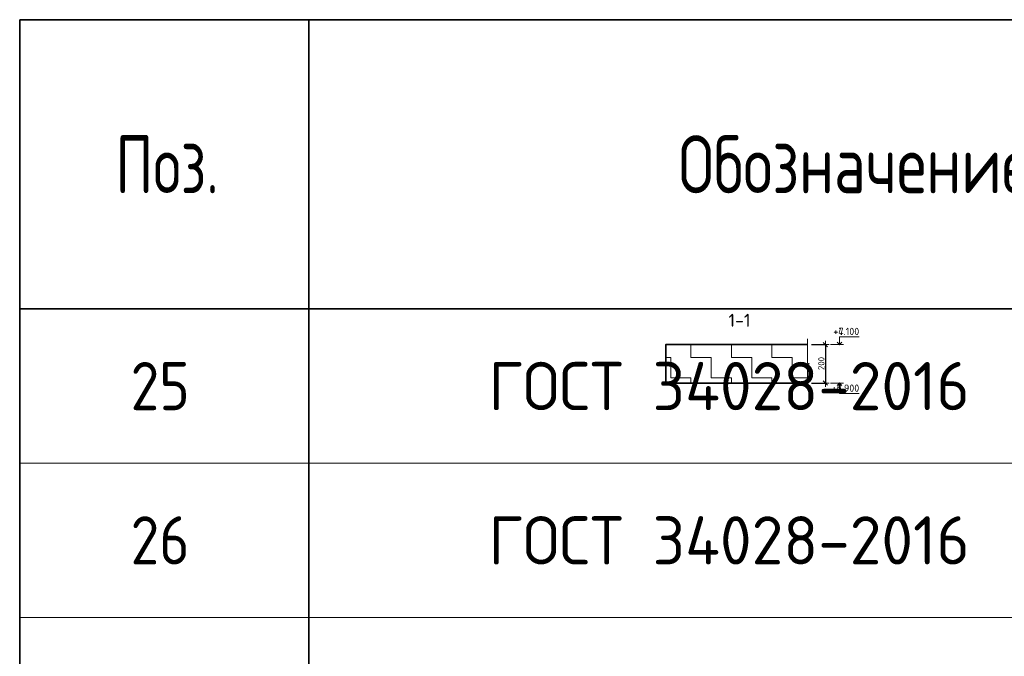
# Model space of a CAD drawing. Header units: metres. Extents: x -38 to 97, y -15 to 21.
# Tile 115 of 132: x 67.92 to 73.02, y 11.47 to 14.77. Entities that reach past the tile are written whole.
import ezdxf

# ---------------------------------------------------------------- set-up
doc = ezdxf.new("R2010")
doc.units = ezdxf.units.M
doc.header["$PDMODE"] = 65
doc.layers.add('XR$3$Размерная линия_ общее', color=7, linetype='Continuous', lineweight=13)
doc.layers.add('XR$5$Размерная линия_ общее', color=7, linetype='Continuous', lineweight=13)
doc.styles.add('ISOCPEUR', font='txt')
doc.dimstyles.new('DIMSTYLE_8', dxfattribs={"dimtxt": 0.033, "dimasz": 0.0375, "dimexe": 0, "dimexo": 0, "dimgap": 0.0165, "dimtad": 2, "dimdec": 0, "dimlfac": 1000, "dimrnd": 1, "dimzin": 12, "dimdsep": 46, "dimtxsty": 'ISOCPEUR', "dimblk1": 'ALL_ML_STRICH', "dimblk2": 'ALL_ML_STRICH', "dimsah": 1, "dimcen": 0, "dimclrd": 7, "dimclre": 256, "dimclrt": 7, "dimadec": 0, "dimazin": 0, "dimtfac": 1, "dimtdec": 0, "dimtix": 1, "dimtmove": 2, "dimatfit": 3, "dimfxl": 0, "dimtzin": 0, "dimlwd": 0, "dimlwe": -3, "dimarcsym": 0})
pattern_1 = [(0, (0.21, 0.21), (0.105, 0.105), [0.105, -0.105]), (90, (0.21, 0.21), (-0.105, 0.105), [0.105, -0.105])]

# ---------------------------------------------------------------- blocks, each defined once
blk = doc.blocks.new('ЭЛЕМЕНТ_УЗОРА_0')
at = {"color": 7, "linetype": 'Continuous', "lineweight": 13, "transparency": 33554687}
blk.add_line((72.0051, 12.8573), (72.0051, 12.8573), dxfattribs=at)
blk.add_lwpolyline([(72.0051, 13.1173), (72.0051, 12.9901), (72.0151, 12.9865), (71.9951, 12.9816), (72.0051, 12.9774), (72.0051, 12.8573)], dxfattribs=at)
blk = doc.blocks.new('ALL_ML_STRICH')
at = {"color": 0, "linetype": 'ByBlock', "lineweight": -2}
for p, q in [((-1, 0), (0.5, 0)), ((-0.3, -0.3), (0.3, 0.3)), ((0, -0.5), (0, 0.5))]:
    blk.add_line(p, q, dxfattribs=at)
blk = doc.blocks.new('*D46')
at = {"layer": 'DEFPOINTS', "color": 7, "linetype": 'Continuous', "lineweight": 13, "transparency": 33554687}
for p in [(72.0051, 13.0873), (72.0975, 13.0873), (72.0051, 12.8873)]:
    blk.add_point(p, dxfattribs=at)
at = {"layer": 'XR$3$Размерная линия_ общее', "color": 253, "linetype": 'Continuous', "lineweight": -2, "true_color": 0xa0a0a0, "transparency": 33554687}
for p, q in [((72.0251, 13.0873), (72.0975, 13.0873)), ((72.0251, 12.8873), (72.0975, 12.8873))]:
    blk.add_line(p, q, dxfattribs=at)
at = {"layer": 'XR$3$Размерная линия_ общее', "color": 7, "linetype": 'Continuous', "lineweight": -2, "transparency": 33554687}
blk.add_line((72.0975, 13.0873), (72.0975, 12.8873), dxfattribs=at)
at = {"layer": 'XR$3$Размерная линия_ общее', "color": 7, "linetype": 'Continuous', "lineweight": 13, "transparency": 33554687, "xscale": 0.0375, "yscale": 0.0375, "zscale": 0.0375}
for p, rotation in [((72.0975, 13.0873), 90), ((72.0975, 12.8873), 270)]:
    blk.add_blockref('ALL_ML_STRICH', p, dxfattribs=dict(at, rotation=rotation))
at = {"layer": 'XR$3$Размерная линия_ общее', "color": 7, "linetype": 'Continuous', "lineweight": 13, "transparency": 33554687, "insert": (72.076, 12.9889), "char_height": 0.033, "width": 0.099, "attachment_point": 5, "rotation": 90, "style": 'ISOCPEUR'}
blk.add_mtext('\\A1;{200}', dxfattribs=at)
blk = doc.blocks.new('СЛОЖНЫЙ_ОБЪЕКТ_1')
at = {"color": 7, "linetype": 'Continuous', "lineweight": 13, "transparency": 33554687}
blk.add_line((72.1905, 13.0873), (72.1238, 13.0873), dxfattribs=at)
blk.add_lwpolyline([(72.1705, 13.0873), (72.1705, 13.1273), (72.2728, 13.1273)], dxfattribs=at)
at = {"color": 7, "linetype": 'Continuous', "lineweight": 35, "transparency": 33554687}
blk.add_lwpolyline([(72.1584, 13.0994), (72.1705, 13.0873), (72.1826, 13.0994)], dxfattribs=at)
blk = doc.blocks.new('СЛОЖНЫЙ_ОБЪЕКТ_2')
at = {"color": 7, "linetype": 'Continuous', "lineweight": 13, "transparency": 33554687}
blk.add_line((72.1905, 12.8873), (72.1238, 12.8873), dxfattribs=at)
at = {"color": 7, "linetype": 'Continuous', "lineweight": 35, "transparency": 33554687}
blk.add_lwpolyline([(72.1584, 12.8752), (72.1705, 12.8873), (72.1826, 12.8752)], dxfattribs=at)
at = {"color": 7, "linetype": 'Continuous', "lineweight": 13, "transparency": 33554687}
blk.add_lwpolyline([(72.1705, 12.8873), (72.1705, 12.8333), (72.2728, 12.8333)], dxfattribs=at)
blk = doc.blocks.new('ЭЛЕМЕНТ_УЗОРА_14')
at = {"color": 7, "linetype": 'Continuous', "lineweight": 13, "transparency": 33554687}
blk.add_line((72.0051, 12.8573), (72.0051, 12.8573), dxfattribs=at)
blk.add_lwpolyline([(72.0051, 13.1173), (72.0051, 12.9901), (72.0151, 12.9865), (71.9951, 12.9816), (72.0051, 12.9774), (72.0051, 12.8573)], dxfattribs=at)
blk = doc.blocks.new('*D696')
at = {"layer": 'DEFPOINTS', "color": 7, "linetype": 'Continuous', "lineweight": 13, "transparency": 33554687}
for p in [(72.0051, 13.0873), (72.0975, 13.0873), (72.0051, 12.8873)]:
    blk.add_point(p, dxfattribs=at)
at = {"layer": 'XR$5$Размерная линия_ общее', "color": 253, "linetype": 'Continuous', "lineweight": -2, "true_color": 0xa0a0a0, "transparency": 33554687}
for p, q in [((72.0251, 13.0873), (72.0975, 13.0873)), ((72.0251, 12.8873), (72.0975, 12.8873))]:
    blk.add_line(p, q, dxfattribs=at)
at = {"layer": 'XR$5$Размерная линия_ общее', "color": 7, "linetype": 'Continuous', "lineweight": -2, "transparency": 33554687}
blk.add_line((72.0975, 13.0873), (72.0975, 12.8873), dxfattribs=at)
at = {"layer": 'XR$5$Размерная линия_ общее', "color": 7, "linetype": 'Continuous', "lineweight": 13, "transparency": 33554687, "xscale": 0.0375, "yscale": 0.0375, "zscale": 0.0375}
for p, rotation in [((72.0975, 13.0873), 90), ((72.0975, 12.8873), 270)]:
    blk.add_blockref('ALL_ML_STRICH', p, dxfattribs=dict(at, rotation=rotation))
at = {"layer": 'XR$5$Размерная линия_ общее', "color": 7, "linetype": 'Continuous', "lineweight": 13, "transparency": 33554687, "insert": (72.076, 12.9889), "char_height": 0.033, "width": 0.099, "attachment_point": 5, "rotation": 90, "style": 'ISOCPEUR'}
blk.add_mtext('\\A1;{200}', dxfattribs=at)
blk = doc.blocks.new('СЛОЖНЫЙ_ОБЪЕКТ_56')
at = {"color": 7, "linetype": 'Continuous', "lineweight": 13, "transparency": 33554687}
blk.add_line((72.1905, 13.0873), (72.1238, 13.0873), dxfattribs=at)
blk.add_lwpolyline([(72.1705, 13.0873), (72.1705, 13.1273), (72.2728, 13.1273)], dxfattribs=at)
at = {"color": 7, "linetype": 'Continuous', "lineweight": 35, "transparency": 33554687}
blk.add_lwpolyline([(72.1584, 13.0994), (72.1705, 13.0873), (72.1826, 13.0994)], dxfattribs=at)
blk = doc.blocks.new('СЛОЖНЫЙ_ОБЪЕКТ_57')
at = {"color": 7, "linetype": 'Continuous', "lineweight": 13, "transparency": 33554687}
blk.add_line((72.1905, 12.8873), (72.1238, 12.8873), dxfattribs=at)
at = {"color": 7, "linetype": 'Continuous', "lineweight": 35, "transparency": 33554687}
blk.add_lwpolyline([(72.1584, 12.8752), (72.1705, 12.8873), (72.1826, 12.8752)], dxfattribs=at)
at = {"color": 7, "linetype": 'Continuous', "lineweight": 13, "transparency": 33554687}
blk.add_lwpolyline([(72.1705, 12.8873), (72.1705, 12.8333), (72.2728, 12.8333)], dxfattribs=at)

msp = doc.modelspace()

# ---------------------------------------------------------------- hatches: boundary and pattern name
at = {"linetype": 'Continuous', "lineweight": 13, "transparency": 33554687}
h = msp.add_hatch(dxfattribs=at)
h.set_pattern_fill('____', scale=0.105, style=0, pattern_type=2)
h.set_pattern_definition(pattern_1)
h.paths.add_polyline_path([(71.2696, 13.0873), (71.2696, 12.8873), (72.0051, 12.8873), (72.0051, 13.0873)], flags=0)
h = msp.add_hatch(dxfattribs=at)
h.set_pattern_fill('____', scale=0.105, style=0, pattern_type=2)
h.set_pattern_definition(pattern_1)
h.paths.add_polyline_path([(71.2696, 13.0873), (71.2696, 12.8873), (72.0051, 12.8873), (72.0051, 13.0873)], flags=0)

# ---------------------------------------------------------------- linework, layer by layer
at = {"color": 7, "linetype": 'Continuous', "lineweight": 35, "transparency": 33554687}
for p, q in [((86.4198, 14.7717), (67.9198, 14.7717)), ((67.9198, 14.7717), (67.9198, 13.2717)), ((69.4198, 14.7717), (69.4198, 13.2717)), ((86.4198, 13.2717), (67.9198, 13.2717)), ((67.9198, 13.2717), (67.9198, 12.4717)), ((69.4198, 13.2717), (69.4198, 12.4717)), ((67.9198, 12.4717), (67.9198, 11.6717)), ((69.4198, 12.4717), (69.4198, 11.6717)), ((67.9198, 11.6717), (67.9198, 10.8717)), ((69.4198, 11.6717), (69.4198, 10.8717))]:
    msp.add_line(p, q, dxfattribs=at)
at = {"color": 7, "linetype": 'Continuous', "lineweight": 13, "transparency": 33554687}
for p, q in [((86.4198, 12.4717), (67.9198, 12.4717)), ((86.4198, 11.6717), (67.9198, 11.6717))]:
    msp.add_line(p, q, dxfattribs=at)
at = {"color": 7, "linetype": 'Continuous', "lineweight": 35, "transparency": 33554687}
msp.add_lwpolyline([(72.0051, 13.0873), (71.2696, 13.0873), (71.2696, 12.8873), (72.0051, 12.8873)], dxfattribs=at)
msp.add_lwpolyline([(72.0051, 13.0873), (71.2696, 13.0873), (71.2696, 12.8873), (72.0051, 12.8873)], dxfattribs=at)

# ---------------------------------------------------------------- block references
for name in ['СЛОЖНЫЙ_ОБЪЕКТ_1', 'СЛОЖНЫЙ_ОБЪЕКТ_56', 'СЛОЖНЫЙ_ОБЪЕКТ_2', 'СЛОЖНЫЙ_ОБЪЕКТ_57']:
    msp.add_blockref(name, (0, 0), dxfattribs=at)
at = {"color": 7, "linetype": 'Continuous', "lineweight": 13, "transparency": 33554687}
for name in ['ЭЛЕМЕНТ_УЗОРА_0', 'ЭЛЕМЕНТ_УЗОРА_14']:
    msp.add_blockref(name, (0, 0), dxfattribs=at)

# ---------------------------------------------------------------- texts
at = {"color": 7, "linetype": 'Continuous', "lineweight": 35, "transparency": 33554687, "attachment_point": 7, "style": 'ISOCPEUR'}
for s, insert, char_height, width in [('\\W0.78;Обозначение', (71.3355, 13.8717), 0.3, 1.999529), ('\\W0.74;Поз.', (68.4162, 13.8717), 0.3, 0.698388), ('\\W0.87;25', (68.4948, 12.7467), 0.25, 0.45901), ('\\W0.96;ГОСТ 34028-2016', (70.3506, 12.7467), 0.25, 2.743715), ('\\W0.87;26', (68.4948, 11.9467), 0.25, 0.45901), ('\\W0.96;ГОСТ 34028-2016', (70.3506, 11.9467), 0.25, 2.743715)]:
    msp.add_mtext(s, dxfattribs=dict(at, insert=insert, char_height=char_height, width=width))
at = {"color": 7, "linetype": 'Continuous', "lineweight": 50, "transparency": 33554687, "insert": (71.6518, 13.2127), "char_height": 0.0675, "width": 0.139696, "attachment_point": 5, "style": 'ISOCPEUR'}
msp.add_mtext('\\A1;{\\fISOCPEUR|i0|b0;\\H0.067500;\\W1.000000;\\C7;1-1}\\P', dxfattribs=at)
msp.add_mtext('\\A1;{\\fISOCPEUR|i0|b0;\\H0.067500;\\W1.000000;\\C7;1-1}\\P', dxfattribs=at)
at = {"color": 7, "linetype": 'Continuous', "lineweight": 13, "transparency": 33554687, "char_height": 0.0375, "attachment_point": 9, "style": 'ISOCPEUR'}
for s, insert, width in [('\\A1;{\\fISOCPEUR|i0|b0;\\H0.037500;\\W1.000000;\\C7;+4.100}\\P', (72.2728, 13.1365), 0.155671), ('\\A1;{\\fISOCPEUR|i0|b0;\\H0.037500;\\W1.000000;\\C7;+7.100}\\P', (72.2728, 13.1365), 0.151875), ('\\A1;{\\fISOCPEUR|i0|b0;\\H0.037500;\\W1.000000;\\C7;+3.900}\\P', (72.2728, 12.8425), 0.160312), ('\\A1;{\\fISOCPEUR|i0|b0;\\H0.037500;\\W1.000000;\\C7;+6.900}\\P', (72.2728, 12.8425), 0.160312)]:
    msp.add_mtext(s, dxfattribs=dict(at, insert=insert, width=width))

# ---------------------------------------------------------------- dimensions: what is measured, and where the dimension line sits
at = {"layer": 'XR$3$Размерная линия_ общее', "color": 7, "linetype": 'Continuous', "lineweight": 13, "transparency": 33554687}
dim = msp.add_linear_dim(base=(72.0975, 12.8873), p1=(72.0251, 13.0873), p2=(72.0251, 12.8873), angle=270, dimstyle='DIMSTYLE_8', override={"dimpost": '<>', "dimclrd": 7, "dimclre": 253, "dimclrt": 7, "dimlwd": 0, "dimlwe": 65533}, dxfattribs=at)
dim.commit()
dim.dimension.update_dxf_attribs({"geometry": '*D46', "text_midpoint": (72.076, 12.9889), "dimtype": 160})
at = {"layer": 'XR$5$Размерная линия_ общее', "color": 7, "linetype": 'Continuous', "lineweight": 13, "transparency": 33554687}
dim = msp.add_linear_dim(base=(72.0975, 12.8873), p1=(72.0251, 13.0873), p2=(72.0251, 12.8873), angle=270, dimstyle='DIMSTYLE_8', override={"dimpost": '<>', "dimclrd": 7, "dimclre": 253, "dimclrt": 7, "dimlwd": 0, "dimlwe": 65533}, dxfattribs=at)
dim.commit()
dim.dimension.update_dxf_attribs({"geometry": '*D696', "text_midpoint": (72.076, 12.9889), "dimtype": 160})

doc.saveas('drawing.dxf')
